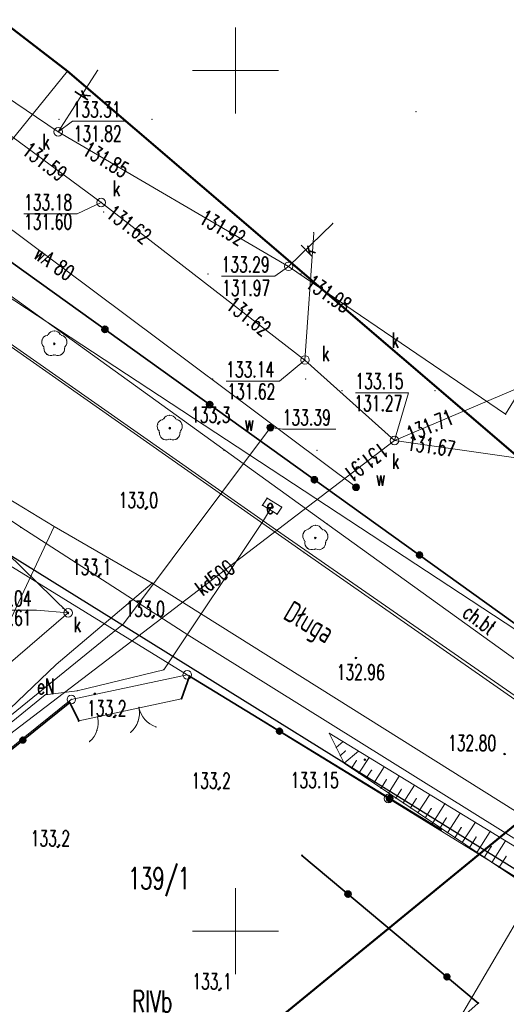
# Model space of a CAD drawing. Header units: metres. Extents: x 6429983 to 6430302, y 5950841 to 5951152.
# Tile 19 of 23: x 6430237 to 6430266, y 5950946 to 5951003. Entities that reach past the tile are written whole.
import ezdxf
from ezdxf.enums import TextEntityAlignment as Align

# ---------------------------------------------------------------- set-up
doc = ezdxf.new("R2010")
doc.units = ezdxf.units.M
doc.layers.get('0').update_dxf_attribs({"linetype": 'CONTINUOUS', "lineweight": 18})
for name, color, linetype, lineweight in [('BDOT500-KT-CR01-', 7, 'CONTINUOUS', 18), ('BDOT500-KT-KR01-', 7, 'CONTINUOUS', 18), ('BDOT500-KT-OK02-', 7, 'CONTINUOUS', 18), ('BDOT500-KT-OK04-', 7, 'CONTINUOUS', 18), ('BDOT500-KT-OK05_01-', 7, 'CONTINUOUS', 35), ('BDOT500-OB-OP-02-01-', 96, 'CONTINUOUS', 18), ('BDOT500-RT-PW01-', 7, 'CONTINUOUS', 18), ('BDOT500-RT-SKN-', 7, 'CONTINUOUS', 18), ('EGIB-D03-', 7, 'CONTINUOUS', 18), ('EGIB-KL-B-', 96, 'CONTINUOUS', 18), ('EGIB-KL-DR-', 96, 'CONTINUOUS', 18), ('EGIB-KL-R-RIVB-', 96, 'CONTINUOUS', 18), ('EMUIA-ADR-', 7, 'CONTINUOUS', 18), ('GESUT-SU-PC-', 212, 'CONTINUOUS', 18), ('GESUT-SU-PE-03-', 1, 'CONTINUOUS', 18), ('GESUT-SU-PE-04-', 1, 'CONTINUOUS', 18), ('GESUT-SU-PE-OP03_13-', 1, 'CONTINUOUS', 18), ('GESUT-SU-PE-US17_02-', 1, 'CONTINUOUS', 18), ('GESUT-SU-PK-01-', 36, 'CONTINUOUS', 18), ('GESUT-SU-PK-05-', 36, 'CONTINUOUS', 18), ('GESUT-SU-PK-PS01_05-', 36, 'CONTINUOUS', 18), ('GESUT-SU-PK-US05-', 36, 'CONTINUOUS', 18), ('GESUT-SU-PK-US15_05-', 36, 'CONTINUOUS', 18), ('GESUT-SU-PK-US22_01-', 36, 'CONTINUOUS', 18), ('GESUT-SU-PW-01-', 5, 'CONTINUOUS', 18), ('GESUT-SU-PW-PS01_08-', 5, 'CONTINUOUS', 18), ('GESUT-SU-PW-US25-', 5, 'CONTINUOUS', 18), ('GESUT-SUP-EP-01-', 1, 'CONTINUOUS', 25), ('siatka', 7, 'CONTINUOUS', 18), ('SKARPA', 7, 'CONTINUOUS', 18), ('zakres', 1, 'CONTINUOUS', 50)]:
    doc.layers.add(name, color=color, linetype=linetype, lineweight=lineweight)
doc.styles.get("Standard").update_dxf_attribs({"font": 'simplex.shx'})

msp = doc.modelspace()

# ---------------------------------------------------------------- linework, layer by layer
msp.add_point((6430260.5, 5950997.6))
at = {"layer": 'BDOT500-KT-CR01-', "lineweight": 18, "flags": 128}
for points in [[(6430219.84, 5951001.74), (6430219.56, 5950999.32), (6430234.59, 5950988.6), (6430255.31, 5950973.67), (6430273.42, 5950960.63)], [(6430227.33, 5950981.25), (6430230.4, 5950979.32), (6430233.65, 5950977.03), (6430239.47, 5950973.5), (6430245.16, 5950970.22), (6430268.25, 5950955.74), (6430278.073, 5950949.266)], [(6430207.57, 5950938.58), (6430205.65, 5950940.75), (6430224.43, 5950955.96), (6430236.96, 5950968.19), (6430239.47, 5950973.5), (6430245.16, 5950970.22), (6430239.57, 5950965.49), (6430227.04, 5950953.52)]]:
    msp.add_lwpolyline(points, dxfattribs=at)
at = {"layer": 'BDOT500-KT-CR01-'}
for p in [(6430255.31, 5950973.67), (6430239.47, 5950973.5), (6430239.47, 5950973.5), (6430245.16, 5950970.22), (6430245.16, 5950970.22), (6430239.57, 5950965.49)]:
    msp.add_point(p, dxfattribs=at)
at = {"layer": 'BDOT500-KT-KR01-', "lineweight": 18, "flags": 128}
msp.add_lwpolyline([(6430275.6, 5950961.15), (6430273.42, 5950960.63), (6430270.65, 5950960.62), (6430268.92, 5950961.57), (6430253.99, 5950971.99), (6430235.12, 5950985.23), (6430234.08, 5950985.95), (6430219.83, 5950995.92), (6430219.56, 5950999.32)], dxfattribs=at)
at = {"layer": 'BDOT500-KT-KR01-'}
msp.add_point((6430253.99, 5950971.99), dxfattribs=at)
at = {"layer": 'BDOT500-KT-OK02-', "linetype": 'Continuous', "lineweight": 18, "flags": 128}
msp.add_lwpolyline([(6430246.86, 5950963.5), (6430241.98, 5950962.45)], dxfattribs=at)
at = {"layer": 'BDOT500-KT-OK02-', "lineweight": 18}
for centre, start, end in [((6430242.92, 5950962.68), 311, 11), ((6430245.86, 5950963.28), 191, 251)]:
    msp.add_arc(centre, 1.5, start, end, dxfattribs=at)
at = {"layer": 'BDOT500-KT-OK02-'}
for p in [(6430246.86, 5950963.5), (6430244.388, 5950962.994), (6430244.392, 5950962.966), (6430241.98, 5950962.45), (6430244.338, 5950962.192), (6430244.728, 5950962.296), (6430245.372, 5950961.862), (6430243.904, 5950961.548)]:
    msp.add_point(p, dxfattribs=at)
at = {"layer": 'BDOT500-KT-OK04-', "linetype": 'Continuous', "lineweight": 18, "flags": 128}
msp.add_lwpolyline([(6430240.89, 5950962.21), (6430241.98, 5950962.45)], dxfattribs=at)
at = {"layer": 'BDOT500-KT-OK04-', "lineweight": 18}
msp.add_arc((6430240.52, 5950962.13), 1.5, 312, 12, dxfattribs=at)
at = {"layer": 'BDOT500-KT-OK04-'}
for p in [(6430240.89, 5950962.21), (6430241.98, 5950962.45), (6430241.987, 5950962.442), (6430241.947, 5950961.666), (6430241.524, 5950961.015)]:
    msp.add_point(p, dxfattribs=at)
at = {"layer": 'BDOT500-KT-OK05_01-', "linetype": 'Continuous', "lineweight": 35, "flags": 128}
for points in [[(6430228.12, 5951009.04), (6430221.28, 5951000.12), (6430275.6, 5950961.15), (6430284.48, 5950969.67)], [(6430261.95, 5950955.88), (6430247.32, 5950964.82), (6430246.86, 5950963.5)], [(6430240.89, 5950962.21), (6430240.37, 5950963.29), (6430222.6, 5950949), (6430203.6, 5950933.77), (6430206.91, 5950929.41), (6430206.71, 5950929.27)], [(6430253.86, 5950954.4), (6430264.11, 5950945.82), (6430251.02, 5950934.16), (6430246.88, 5950930.34), (6430243.57, 5950927.43), (6430224.12, 5950910.02)]]:
    msp.add_lwpolyline(points, dxfattribs=at)
at = {"layer": 'BDOT500-KT-OK05_01-', "lineweight": 35}
for centre, radius in [((6430242.41, 5950984.96), 0.18), ((6430242.41, 5950984.96), 0.1), ((6430242.41, 5950984.96), 0.05), ((6430248.5, 5950980.59), 0.18), ((6430248.5, 5950980.59), 0.1), ((6430248.5, 5950980.59), 0.05), ((6430254.59, 5950976.22), 0.18), ((6430254.59, 5950976.22), 0.1), ((6430254.59, 5950976.22), 0.05), ((6430260.69, 5950971.85), 0.17), ((6430260.69, 5950971.85), 0.1), ((6430260.69, 5950971.85), 0.05), ((6430252.56, 5950961.62), 0.17), ((6430252.56, 5950961.62), 0.1), ((6430252.56, 5950961.62), 0.05), ((6430237.64, 5950961.1), 0.17), ((6430237.64, 5950961.1), 0.1), ((6430237.64, 5950961.1), 0.05), ((6430258.96, 5950957.7), 0.18), ((6430258.96, 5950957.7), 0.1), ((6430258.96, 5950957.7), 0.05), ((6430256.54, 5950952.15), 0.18), ((6430256.54, 5950952.15), 0.1), ((6430256.54, 5950952.15), 0.05), ((6430262.29, 5950947.34), 0.17), ((6430262.29, 5950947.34), 0.1), ((6430262.29, 5950947.34), 0.05)]:
    msp.add_circle(centre, radius, dxfattribs=at)
at = {"layer": 'BDOT500-KT-OK05_01-'}
for p in [(6430242.41, 5950984.96), (6430242.41, 5950984.96), (6430242.41, 5950984.96), (6430248.5, 5950980.59), (6430248.5, 5950980.59), (6430248.5, 5950980.59), (6430254.59, 5950976.22), (6430254.59, 5950976.22), (6430254.59, 5950976.22), (6430260.69, 5950971.85), (6430260.69, 5950971.85), (6430260.69, 5950971.85), (6430247.32, 5950964.82), (6430240.37, 5950963.29), (6430246.86, 5950963.5), (6430240.89, 5950962.21), (6430252.56, 5950961.62), (6430252.56, 5950961.62), (6430252.56, 5950961.62), (6430237.64, 5950961.1), (6430237.64, 5950961.1), (6430237.64, 5950961.1), (6430258.96, 5950957.7), (6430258.96, 5950957.7), (6430258.96, 5950957.7), (6430261.95, 5950955.88), (6430253.86, 5950954.4), (6430256.54, 5950952.15), (6430256.54, 5950952.15), (6430256.54, 5950952.15), (6430262.29, 5950947.34), (6430262.29, 5950947.34), (6430262.29, 5950947.34), (6430264.11, 5950945.82)]:
    msp.add_point(p, dxfattribs=at)
at = {"layer": 'BDOT500-OB-OP-02-01-', "lineweight": 18}
for centre, radius in [((6430239.47, 5950984.12), 0.05), ((6430239.47, 5950984.12), 0.03), ((6430246.18, 5950979.22), 0.05), ((6430246.18, 5950979.22), 0.03), ((6430254.64, 5950972.84), 0.05), ((6430254.64, 5950972.84), 0.03)]:
    msp.add_circle(centre, radius, dxfattribs=at)
for centre, start, end in [((6430239.14, 5950984.23), 102, 223), ((6430239.47, 5950984.47), 29, 150), ((6430239.8, 5950984.23), 318, 77), ((6430239.27, 5950983.84), 175, 293), ((6430239.67, 5950983.84), 247, 6), ((6430246.18, 5950979.57), 29, 150), ((6430245.85, 5950979.33), 102, 223), ((6430246.51, 5950979.33), 318, 77), ((6430245.98, 5950978.94), 175, 293), ((6430246.38, 5950978.94), 247, 6), ((6430254.65, 5950973.18), 29, 148), ((6430254.31, 5950972.96), 100, 219), ((6430254.97, 5950972.94), 317, 75), ((6430254.43, 5950972.56), 171, 292), ((6430254.84, 5950972.56), 244, 5)]:
    msp.add_arc(centre, 0.4, start, end, dxfattribs=at)
at = {"layer": 'BDOT500-OB-OP-02-01-'}
for p in [(6430239.057, 5950984.621), (6430239.124, 5950984.67), (6430239.473, 5950984.87), (6430239.82, 5950984.664), (6430239.89, 5950984.62), (6430238.759, 5950984.35), (6430238.847, 5950983.957), (6430238.872, 5950983.875), (6430239.47, 5950984.12), (6430239.47, 5950984.12), (6430240.068, 5950983.882), (6430240.097, 5950983.962), (6430240.181, 5950984.35), (6430239.035, 5950983.516), (6430239.426, 5950983.472), (6430239.514, 5950983.472), (6430239.908, 5950983.518), (6430246.183, 5950979.97), (6430245.469, 5950979.45), (6430245.767, 5950979.721), (6430245.834, 5950979.77), (6430246.53, 5950979.764), (6430246.6, 5950979.72), (6430246.891, 5950979.45), (6430245.557, 5950979.057), (6430245.582, 5950978.975), (6430246.18, 5950979.22), (6430246.18, 5950979.22), (6430246.778, 5950978.982), (6430246.807, 5950979.062), (6430245.745, 5950978.616), (6430246.136, 5950978.572), (6430246.224, 5950978.572), (6430246.618, 5950978.618), (6430254.66, 5950973.58), (6430253.935, 5950973.1), (6430254.241, 5950973.354), (6430254.311, 5950973.392), (6430255, 5950973.374), (6430255.074, 5950973.326), (6430255.355, 5950973.05), (6430253.999, 5950972.708), (6430254.035, 5950972.623), (6430254.64, 5950972.84), (6430254.64, 5950972.84), (6430255.238, 5950972.595), (6430255.263, 5950972.667), (6430254.181, 5950972.247), (6430254.58, 5950972.189), (6430254.665, 5950972.2), (6430255.067, 5950972.23)]:
    msp.add_point(p, dxfattribs=at)
at = {"layer": 'BDOT500-RT-PW01-', "lineweight": 18}
for centre in [(6430248.99, 5950979.49), (6430244.78, 5950974.54), (6430242.07, 5950970.65), (6430245.18, 5950968.22), (6430257, 5950965.87), (6430241.82, 5950963.78), (6430242.95, 5950962.44), (6430257.52, 5950959.96), (6430265.64, 5950960.29), (6430249.01, 5950958.24), (6430239.67, 5950954.89), (6430249.06, 5950946.58)]:
    msp.add_circle(centre, 0.05, dxfattribs=at)
at = {"layer": 'BDOT500-RT-PW01-'}
for p in [(6430248.99, 5950979.49), (6430244.78, 5950974.54), (6430242.07, 5950970.65), (6430245.18, 5950968.22), (6430257, 5950965.87), (6430241.82, 5950963.78), (6430242.95, 5950962.44), (6430257.52, 5950959.96), (6430265.64, 5950960.29), (6430249.01, 5950958.24), (6430239.67, 5950954.89), (6430249.06, 5950946.58)]:
    msp.add_point(p, dxfattribs=at)
at = {"layer": 'BDOT500-RT-SKN-', "linetype": 'Continuous', "lineweight": 18, "flags": 128}
for points in [[(6430255.86, 5950960.66), (6430256.25, 5950961.01)], [(6430256.1, 5950960.2), (6430256.39, 5950960.47)], [(6430257.14, 5950960.46), (6430256.32, 5950959.75)], [(6430256.75, 5950959.46), (6430257.03, 5950959.91)], [(6430257.17, 5950959.17), (6430257.76, 5950960.08)], [(6430257.6, 5950958.89), (6430257.91, 5950959.35)], [(6430258.04, 5950958.6), (6430258.64, 5950959.55)], [(6430258.46, 5950958.3), (6430258.77, 5950958.8)], [(6430258.89, 5950958.02), (6430259.52, 5950959.01)], [(6430259.31, 5950957.73), (6430259.64, 5950958.24)], [(6430259.75, 5950957.45), (6430260.41, 5950958.48)], [(6430260.18, 5950957.16), (6430260.51, 5950957.69)], [(6430260.6, 5950956.88), (6430261.29, 5950957.93)], [(6430261.03, 5950956.59), (6430261.38, 5950957.12)], [(6430261.46, 5950956.29), (6430262.17, 5950957.4)], [(6430261.89, 5950956.01), (6430262.25, 5950956.57)], [(6430262.32, 5950955.72), (6430263.05, 5950956.86)], [(6430262.74, 5950955.43), (6430263.12, 5950956.02)], [(6430263.18, 5950955.15), (6430263.94, 5950956.33)], [(6430263.61, 5950954.86), (6430263.98, 5950955.46)], [(6430264.03, 5950954.57), (6430264.81, 5950955.79)], [(6430264.46, 5950954.28), (6430264.86, 5950954.91)], [(6430264.89, 5950953.99), (6430265.69, 5950955.25)], [(6430265.32, 5950953.71), (6430265.73, 5950954.34)]]:
    msp.add_lwpolyline(points, dxfattribs=at)
at = {"layer": 'BDOT500-RT-SKN-'}
for p in [(6430255.45, 5950961.5), (6430255.45, 5950961.5), (6430256.25, 5950961.01), (6430255.86, 5950960.66), (6430256.39, 5950960.47), (6430257.14, 5950960.46), (6430256.1, 5950960.2), (6430257.03, 5950959.91), (6430257.76, 5950960.08), (6430256.32, 5950959.75), (6430256.32, 5950959.75), (6430256.75, 5950959.46), (6430257.91, 5950959.35), (6430258.64, 5950959.55), (6430257.17, 5950959.17), (6430257.6, 5950958.89), (6430258.77, 5950958.8), (6430259.52, 5950959.01), (6430258.04, 5950958.6), (6430258.46, 5950958.3), (6430259.64, 5950958.24), (6430260.41, 5950958.48), (6430258.89, 5950958.02), (6430259.31, 5950957.73), (6430260.51, 5950957.69), (6430261.29, 5950957.93), (6430259.75, 5950957.45), (6430260.18, 5950957.16), (6430261.38, 5950957.12), (6430262.17, 5950957.4), (6430260.6, 5950956.88), (6430261.03, 5950956.59), (6430262.25, 5950956.57), (6430263.05, 5950956.86), (6430261.46, 5950956.29), (6430261.89, 5950956.01), (6430263.12, 5950956.02), (6430263.94, 5950956.33), (6430262.32, 5950955.72), (6430262.74, 5950955.43), (6430263.98, 5950955.46), (6430264.81, 5950955.79), (6430263.18, 5950955.15), (6430263.61, 5950954.86), (6430264.86, 5950954.91), (6430265.69, 5950955.25), (6430264.03, 5950954.57), (6430264.46, 5950954.28), (6430265.73, 5950954.34), (6430264.89, 5950953.99), (6430265.32, 5950953.71)]:
    msp.add_point(p, dxfattribs=at)
at = {"layer": 'EGIB-D03-', "linetype": 'Continuous', "lineweight": 18, "flags": 128}
for points in [[(6430276.065, 5950947.142), (6430267.44, 5950952.44), (6430258.89, 5950957.7), (6430247.2, 5950964.89), (6430236.78, 5950971.3), (6430230.57, 5950975.48), (6430218.99, 5950983.1), (6430198.5, 5950998.82), (6430186.81, 5951007.51), (6430140.63, 5951050.42), (6430189.65, 5951077.09), (6430178.19, 5951055.25), (6430178.51, 5951040.17), (6430182.15, 5951033.07), (6430184.31, 5951028.33), (6430192.97, 5951019.24), (6430198.29, 5951014.83), (6430211.56, 5951003.39), (6430219.04, 5950998.5), (6430268.89, 5950965.8), (6430277.56, 5950960.84), (6430284.713, 5950956.292)], [(6430271.874, 5950986.706), (6430268.25, 5950981.95), (6430284.48, 5950969.67), (6430277.56, 5950960.84), (6430268.89, 5950965.8), (6430219.04, 5950998.5), (6430244.51, 5951030.95), (6430253.542, 5951034.684)]]:
    msp.add_lwpolyline(points, dxfattribs=at)
for points in [[(6430247.2, 5950964.89), (6430240.46, 5950963.46), (6430227.06, 5950952.69), (6430203.47, 5950933.73), (6430181.82, 5950916.33), (6430182.32, 5950911.85), (6430180.08, 5950909.85), (6430173.63, 5950917.1), (6430230.66, 5950962.69), (6430236.78, 5950971.3)], [(6430227.06, 5950952.69), (6430240.46, 5950963.46), (6430247.2, 5950964.89), (6430258.89, 5950957.7), (6430267.44, 5950952.44), (6430262.89, 5950944.69), (6430246.88, 5950930.34)]]:
    msp.add_lwpolyline(points, close=True, dxfattribs=at)
at = {"layer": 'EGIB-D03-', "lineweight": 18}
for centre in [(6430247.2, 5950964.89), (6430247.2, 5950964.89), (6430247.2, 5950964.89), (6430240.46, 5950963.46), (6430240.46, 5950963.46), (6430258.89, 5950957.7), (6430258.89, 5950957.7)]:
    msp.add_circle(centre, 0.25, dxfattribs=at)
at = {"layer": 'EGIB-D03-'}
for p in [(6430247.2, 5950964.89), (6430247.2, 5950964.89), (6430247.2, 5950964.89), (6430247.2, 5950964.89), (6430247.2, 5950964.89), (6430247.2, 5950964.89), (6430240.46, 5950963.46), (6430240.46, 5950963.46), (6430240.46, 5950963.46), (6430240.46, 5950963.46), (6430258.89, 5950957.7), (6430258.89, 5950957.7), (6430258.89, 5950957.7), (6430258.89, 5950957.7)]:
    msp.add_point(p, dxfattribs=at)
at = {"layer": 'EGIB-KL-B-', "lineweight": 18, "flags": 128}
msp.add_lwpolyline([(6430271.874, 5950986.706), (6430268.25, 5950981.95), (6430284.48, 5950969.67), (6430277.56, 5950960.84), (6430268.89, 5950965.8), (6430219.04, 5950998.5), (6430244.51, 5951030.95), (6430253.542, 5951034.684)], dxfattribs=at)
at = {"layer": 'EGIB-KL-DR-', "lineweight": 18, "flags": 128}
msp.add_lwpolyline([(6430276.065, 5950947.142), (6430267.44, 5950952.44), (6430258.89, 5950957.7), (6430247.2, 5950964.89), (6430236.78, 5950971.3), (6430230.57, 5950975.48), (6430218.99, 5950983.1), (6430198.5, 5950998.82), (6430186.81, 5951007.51), (6430153.92, 5951038.07), (6430140.63, 5951050.42), (6430189.65, 5951077.09), (6430178.19, 5951055.25), (6430178.51, 5951040.17), (6430182.15, 5951033.07), (6430184.31, 5951028.33), (6430192.97, 5951019.24), (6430198.29, 5951014.83), (6430211.56, 5951003.39), (6430219.04, 5950998.5), (6430268.89, 5950965.8), (6430277.56, 5950960.84), (6430284.713, 5950956.292)], dxfattribs=at)
at = {"layer": 'EGIB-KL-DR-'}
for p in [(6430247.2, 5950964.89), (6430258.89, 5950957.7)]:
    msp.add_point(p, dxfattribs=at)
at = {"layer": 'EGIB-KL-R-RIVB-', "lineweight": 18, "flags": 128}
for points in [[(6430230.66, 5950962.69), (6430236.78, 5950971.3), (6430247.2, 5950964.89), (6430240.46, 5950963.46), (6430227.06, 5950952.69), (6430203.47, 5950933.73), (6430181.82, 5950916.33), (6430182.32, 5950911.85), (6430180.08, 5950909.85), (6430173.63, 5950917.1)], [(6430258.89, 5950957.7), (6430267.44, 5950952.44), (6430262.89, 5950944.69), (6430246.88, 5950930.34), (6430227.06, 5950952.69), (6430240.46, 5950963.46), (6430247.2, 5950964.89)]]:
    msp.add_lwpolyline(points, close=True, dxfattribs=at)
at = {"layer": 'EGIB-KL-R-RIVB-'}
for p in [(6430247.2, 5950964.89), (6430247.2, 5950964.89), (6430240.46, 5950963.46), (6430240.46, 5950963.46), (6430258.89, 5950957.7)]:
    msp.add_point(p, dxfattribs=at)
at = {"layer": 'GESUT-SU-PC-', "linetype": 'Continuous', "lineweight": 18, "flags": 128}
msp.add_lwpolyline([(6430195.27, 5950976.54), (6430210.33, 5950963.06), (6430240.23, 5950999.96)], dxfattribs=at)
at = {"layer": 'GESUT-SU-PC-'}
msp.add_point((6430240.23, 5950999.96), dxfattribs=at)
at = {"layer": 'GESUT-SU-PE-03-', "linetype": 'Continuous', "lineweight": 18, "flags": 128}
msp.add_lwpolyline([(6430277.169, 5950948.31), (6430268.7, 5950953.83), (6430247.29, 5950967.17), (6430237.52, 5950973.46), (6430217.64, 5950986.83), (6430213.9, 5950990.59), (6430213.72, 5950991.22), (6430213.76, 5950992.07), (6430237.72, 5951022.59), (6430244.39, 5951031.11), (6430252.602, 5951036.38)], dxfattribs=at)
at = {"layer": 'GESUT-SU-PE-03-'}
for p in [(6430237.52, 5950973.46), (6430247.29, 5950967.17)]:
    msp.add_point(p, dxfattribs=at)
at = {"layer": 'GESUT-SU-PE-04-', "linetype": 'Continuous', "lineweight": 18, "flags": 128}
for points in [[(6430282.603, 5950954.059), (6430279.59, 5950955.72), (6430270.69, 5950960.6), (6430252.39, 5950973.29), (6430217.33, 5950997.85), (6430207.85, 5951005.34)], [(6430252.13, 5950974.69), (6430251.62, 5950973.86), (6430245.83, 5950965.19), (6430240.8, 5950963.97), (6430238.94, 5950963.73), (6430232.78, 5950958.74), (6430232.04, 5950958.71), (6430231.36, 5950958.25), (6430231.22, 5950957.47), (6430226.42, 5950953.75), (6430226.4, 5950953.42), (6430226.97, 5950952.86)]]:
    msp.add_lwpolyline(points, dxfattribs=at)
at = {"layer": 'GESUT-SU-PE-04-'}
for p in [(6430252.13, 5950974.69), (6430251.62, 5950973.86), (6430252.39, 5950973.29), (6430245.83, 5950965.19), (6430240.8, 5950963.97), (6430238.94, 5950963.73)]:
    msp.add_point(p, dxfattribs=at)
at = {"layer": 'GESUT-SU-PE-OP03_13-', "linetype": 'Continuous', "lineweight": 18, "flags": 128}
for points in [[(6430251.62, 5950973.86), (6430245.83, 5950965.19)], [(6430240.8, 5950963.97), (6430238.94, 5950963.73)]]:
    msp.add_lwpolyline(points, dxfattribs=at)
at = {"layer": 'GESUT-SU-PE-OP03_13-'}
for p in [(6430251.62, 5950973.86), (6430245.83, 5950965.19), (6430240.8, 5950963.97), (6430238.94, 5950963.73)]:
    msp.add_point(p, dxfattribs=at)
at = {"layer": 'GESUT-SU-PE-US17_02-', "linetype": 'Continuous', "lineweight": 18, "flags": 128}
for points in [[(6430251.57, 5950974.74), (6430251.84, 5950975.16)], [(6430252.42, 5950974.22), (6430251.57, 5950974.74)], [(6430252.69, 5950974.64), (6430251.84, 5950975.16)], [(6430252.69, 5950974.64), (6430252.42, 5950974.22)]]:
    msp.add_lwpolyline(points, dxfattribs=at)
at = {"layer": 'GESUT-SU-PE-US17_02-'}
for p in [(6430251.57, 5950974.74), (6430251.57, 5950974.74), (6430251.84, 5950975.16), (6430251.84, 5950975.16), (6430252.42, 5950974.22), (6430252.42, 5950974.22), (6430252.69, 5950974.64), (6430252.69, 5950974.64)]:
    msp.add_point(p, dxfattribs=at)
at = {"layer": 'GESUT-SU-PK-01-', "linetype": 'Continuous', "lineweight": 18, "flags": 128}
for points in [[(6430254.04, 5950983.18), (6430242.2, 5950992.33), (6430223.72, 5951005.99), (6430228.12, 5951009.04)], [(6430259.24, 5950978.5), (6430254.04, 5950983.18), (6430254.55, 5950990.57)], [(6430267.92, 5950982.19), (6430259.24, 5950978.5)], [(6430127.76, 5950885.73), (6430151.65, 5950903.53), (6430163.59, 5950904.25), (6430182.24, 5950918.48), (6430202.05, 5950933.12), (6430232.18, 5950957.87), (6430259.24, 5950978.5), (6430275.92, 5950976.12), (6430284.54, 5950971.88), (6430285.702, 5950973.461)]]:
    msp.add_lwpolyline(points, dxfattribs=at)
at = {"layer": 'GESUT-SU-PK-01-', "linetype": 'Continuous', "lineweight": 13, "flags": 128}
for points in [[(6430237.708, 5950991.665), (6430240.802, 5950991.665), (6430242.2, 5950992.33)], [(6430249.458, 5950981.955), (6430252.552, 5950981.955), (6430254.04, 5950983.18)], [(6430256.968, 5950981.275), (6430260.062, 5950981.275), (6430259.24, 5950978.5)], [(6430235.348, 5950968.645), (6430238.442, 5950968.645), (6430240.27, 5950968.49)]]:
    msp.add_lwpolyline(points, dxfattribs=at)
at = {"layer": 'GESUT-SU-PK-01-'}
for p in [(6430242.2, 5950992.33), (6430254.55, 5950990.57), (6430254.04, 5950983.18), (6430254.04, 5950983.18), (6430259.24, 5950978.5), (6430259.24, 5950978.5), (6430259.24, 5950978.5)]:
    msp.add_point(p, dxfattribs=at)
at = {"layer": 'GESUT-SU-PK-05-', "linetype": 'Continuous', "lineweight": 18, "flags": 128}
for points in [[(6430227.86, 5951004.46), (6430239.7, 5950996.44)], [(6430239.7, 5950996.44), (6430241.99, 5951000)], [(6430239.7, 5950996.44), (6430253.09, 5950988.62), (6430265.7, 5950980.03), (6430267.18, 5950982.46)], [(6430255.65, 5950991.11), (6430253.09, 5950988.62)], [(6430216.45, 5950948), (6430240.27, 5950968.49), (6430230.45, 5950978.07)]]:
    msp.add_lwpolyline(points, dxfattribs=at)
at = {"layer": 'GESUT-SU-PK-05-', "linetype": 'Continuous', "lineweight": 13, "flags": 128}
for points in [[(6430243.622, 5950997.055), (6430240.528, 5950997.055), (6430239.7, 5950996.44)], [(6430249.188, 5950988.055), (6430252.282, 5950988.055), (6430253.09, 5950988.62)]]:
    msp.add_lwpolyline(points, dxfattribs=at)
at = {"layer": 'GESUT-SU-PK-05-'}
for p in [(6430241.99, 5951000), (6430239.75, 5950997.17), (6430245.15, 5950997.17), (6430239.7, 5950996.44), (6430239.7, 5950996.44), (6430239.7, 5950996.44), (6430255.65, 5950991.11), (6430253.09, 5950988.62), (6430253.09, 5950988.62), (6430248.41, 5950988.17), (6430253.81, 5950988.17), (6430265.7, 5950980.03), (6430240.27, 5950968.49)]:
    msp.add_point(p, dxfattribs=at)
at = {"layer": 'GESUT-SU-PK-PS01_05-', "lineweight": 18}
for radius in [0.05, 0.03]:
    msp.add_circle((6430240.27, 5950968.49), radius, dxfattribs=at)
at = {"layer": 'GESUT-SU-PK-PS01_05-'}
for p in [(6430239.97, 5950968.76), (6430240.27, 5950968.49), (6430240.27, 5950968.49)]:
    msp.add_point(p, dxfattribs=at)
at = {"layer": 'GESUT-SU-PK-US05-'}
for p in [(6430242.33, 5950991.78), (6430248.68, 5950982.07), (6430254.08, 5950982.07), (6430256.19, 5950981.39), (6430261.59, 5950981.39)]:
    msp.add_point(p, dxfattribs=at)
at = {"layer": 'GESUT-SU-PK-US15_05-', "lineweight": 18}
msp.add_circle((6430240.27, 5950968.49), 0.25, dxfattribs=at)
at = {"layer": 'GESUT-SU-PK-US15_05-'}
msp.add_point((6430240.27, 5950968.49), dxfattribs=at)
at = {"layer": 'GESUT-SU-PK-US22_01-', "lineweight": 18}
for centre in [(6430239.7, 5950996.44), (6430242.2, 5950992.33), (6430253.09, 5950988.62), (6430254.04, 5950983.18), (6430259.24, 5950978.5)]:
    msp.add_circle(centre, 0.25, dxfattribs=at)
at = {"layer": 'GESUT-SU-PK-US22_01-'}
for p in [(6430239.7, 5950996.44), (6430242.2, 5950992.33), (6430253.09, 5950988.62), (6430254.04, 5950983.18), (6430259.24, 5950978.5)]:
    msp.add_point(p, dxfattribs=at)
at = {"layer": 'GESUT-SU-PW-01-', "linetype": 'Continuous', "lineweight": 18, "flags": 128}
for points in [[(6430257.01, 5950975.79), (6430222.79, 5951001.36), (6430228.65, 5951008.65)], [(6430252.14, 5950979.43), (6430252.03, 5950979.25), (6430243.5, 5950967.86), (6430223.02, 5950951.23), (6430224.24, 5950949.73)]]:
    msp.add_lwpolyline(points, dxfattribs=at)
at = {"layer": 'GESUT-SU-PW-01-'}
for p in [(6430252.14, 5950979.43), (6430252.03, 5950979.25), (6430257.01, 5950975.79), (6430243.5, 5950967.86)]:
    msp.add_point(p, dxfattribs=at)
at = {"layer": 'GESUT-SU-PW-PS01_08-', "linetype": 'Continuous', "lineweight": 13, "flags": 128}
msp.add_lwpolyline([(6430255.834, 5950979.165), (6430252.74, 5950979.165), (6430252.03, 5950979.25)], dxfattribs=at)
at = {"layer": 'GESUT-SU-PW-PS01_08-', "lineweight": 18}
for radius in [0.05, 0.03]:
    msp.add_circle((6430252.03, 5950979.25), radius, dxfattribs=at)
at = {"layer": 'GESUT-SU-PW-PS01_08-'}
for p in [(6430252.03, 5950979.25), (6430252.03, 5950979.25), (6430249.34, 5950977.93), (6430254.74, 5950977.93)]:
    msp.add_point(p, dxfattribs=at)
at = {"layer": 'GESUT-SU-PW-US25-', "lineweight": 18}
for centre, radius in [((6430252.03, 5950979.25), 0.2), ((6430252.03, 5950979.25), 0.18), ((6430252.03, 5950979.25), 0.15), ((6430252.03, 5950979.25), 0.13), ((6430252.03, 5950979.25), 0.1), ((6430252.03, 5950979.25), 0.08), ((6430252.03, 5950979.25), 0.05), ((6430252.03, 5950979.25), 0.03), ((6430257.01, 5950975.79), 0.2), ((6430257.01, 5950975.79), 0.18), ((6430257.01, 5950975.79), 0.15), ((6430257.01, 5950975.79), 0.13), ((6430257.01, 5950975.79), 0.1), ((6430257.01, 5950975.79), 0.08), ((6430257.01, 5950975.79), 0.05), ((6430257.01, 5950975.79), 0.03)]:
    msp.add_circle(centre, radius, dxfattribs=at)
at = {"layer": 'GESUT-SU-PW-US25-'}
for p in [(6430252.03, 5950979.25), (6430252.03, 5950979.25), (6430252.03, 5950979.25), (6430252.03, 5950979.25), (6430252.03, 5950979.25), (6430252.03, 5950979.25), (6430252.03, 5950979.25), (6430252.03, 5950979.25), (6430257.01, 5950975.79), (6430257.01, 5950975.79), (6430257.01, 5950975.79), (6430257.01, 5950975.79), (6430257.01, 5950975.79), (6430257.01, 5950975.79), (6430257.01, 5950975.79), (6430257.01, 5950975.79)]:
    msp.add_point(p, dxfattribs=at)
at = {"layer": 'GESUT-SUP-EP-01-', "lineweight": 25, "flags": 128}
msp.add_lwpolyline([(6430196.426, 5951093.713), (6430188.29, 5951075.38), (6430179.48, 5951058.93), (6430167.99, 5951053.51), (6430155.93, 5951036.9), (6430170.79, 5951023.92), (6430186.38, 5951010.83), (6430206.27, 5950994.59), (6430207.16, 5950992.75), (6430216.08, 5950985.87), (6430231.84, 5950974.98), (6430275.55, 5950947.83), (6430276.292, 5950947.382)], dxfattribs=at)
at = {"layer": 'siatka', "color": 7, "linetype": 'Continuous', "lineweight": 13, "flags": 128}
for points in [[(6430250, 5950997.5), (6430250, 5951002.5)], [(6430247.5, 5951000), (6430252.5, 5951000)], [(6430250, 5950947.5), (6430250, 5950952.5)], [(6430247.5, 5950950), (6430252.5, 5950950)]]:
    msp.add_lwpolyline(points, dxfattribs=at)
at = {"layer": 'SKARPA', "lineweight": 18, "flags": 128}
for points in [[(6430255.45, 5950961.5), (6430268.62, 5950953.47), (6430276.988, 5950948.119)], [(6430275.901, 5950946.968), (6430267.63, 5950952.16), (6430256.32, 5950959.75), (6430255.45, 5950961.5)]]:
    msp.add_lwpolyline(points, dxfattribs=at)
at = {"layer": 'zakres', "lineweight": 50, "flags": 128}
msp.add_lwpolyline([(6430041, 5950994.6), (6430050.861, 5951004.14), (6430164.541, 5951091.89), (6430190.8, 5951065.9), (6430193.4, 5951043.2), (6430213.25, 5951020.73), (6430240.23, 5950999.96), (6430279.1, 5950966.7), (6430239.4, 5950934.2), (6430190.3, 5950903.9), (6430153, 5950886.1), (6430128, 5950869.7), (6430121.5, 5950865.8), (6430105.6, 5950898.2), (6430088, 5950933.3)], close=True, dxfattribs=at)

# ---------------------------------------------------------------- texts
at = {"layer": 'BDOT500-KT-KR01-', "lineweight": 18, "width": 0.66}
msp.add_text('ch.bt', height=0.9, rotation=-36.1, dxfattribs=at).set_placement((6430263.654, 5950969.056), align=Align.TOP_LEFT)
at = {"layer": 'BDOT500-RT-PW01-', "lineweight": 18, "width": 0.66}
for s, p in [('133.3', (6430247.417, 5950980.44)), ('133.0', (6430243.207, 5950975.49)), ('133.1', (6430240.497, 5950971.6)), ('133.0', (6430243.607, 5950969.17)), ('132.96', (6430255.878, 5950965.49)), ('133.2', (6430241.377, 5950963.39)), ('132.80', (6430262.348, 5950961.38)), ('133.2', (6430247.437, 5950959.19)), ('133.15', (6430253.208, 5950959.22)), ('133.2', (6430238.097, 5950955.84)), ('133.1', (6430247.487, 5950947.53))]:
    msp.add_text(s, height=0.9, dxfattribs=at).set_placement(p, align=Align.TOP_LEFT)
at = {"layer": 'EGIB-D03-', "lineweight": 25, "width": 0.66}
msp.add_text('139/1', height=1.25, dxfattribs=at).set_placement((6430243.756, 5950953.695), align=Align.TOP_LEFT)
at = {"layer": 'EGIB-KL-R-RIVB-', "lineweight": 25, "width": 0.66}
msp.add_text('RIVb', height=1.25, dxfattribs=at).set_placement((6430243.999, 5950946.545), align=Align.TOP_LEFT)
at = {"layer": 'EMUIA-ADR-', "lineweight": 25, "width": 0.66}
msp.add_text('Długa', height=1.25, rotation=-30.5, dxfattribs=at).set_placement((6430253.332, 5950969.256), align=Align.TOP_LEFT)
at = {"layer": 'GESUT-SU-PE-04-', "lineweight": 18, "width": 0.66}
msp.add_text('eN', height=0.9, dxfattribs=at).set_placement((6430238.476, 5950964.67), align=Align.TOP_LEFT)
at = {"layer": 'GESUT-SU-PE-US17_02-', "lineweight": 18, "width": 0.66}
msp.add_text('e', height=0.9, dxfattribs=at).set_placement((6430251.78, 5950975.14), align=Align.TOP_LEFT)
at = {"layer": 'GESUT-SU-PK-01-', "lineweight": 18, "width": 0.66}
for s, rotation, p in [('131.59', -37.1, (6430238.068, 5950995.908)), ('131.62', -36.9, (6430242.963, 5950992.254)), ('131.62', -37.7, (6430249.935, 5950986.922)), ('131.71', 23, (6430259.835, 5950979.242)), ('131.67', -8.1, (6430260.06, 5950978.836)), ('131.91', -142.6, (6430258.981, 5950977.738)), ('kd500', 37.2, (6430247.563, 5950970.154))]:
    msp.add_text(s, height=0.9, rotation=rotation, dxfattribs=at).set_placement(p, align=Align.TOP_LEFT)
for s, p in [('k', (6430242.875, 5950993.6)), ('133.18', (6430237.708, 5950992.79)), ('131.60', (6430237.708, 5950991.67)), ('k', (6430255.035, 5950984.01)), ('133.14', (6430249.458, 5950983.08)), ('133.15', (6430256.968, 5950982.4)), ('131.62', (6430249.52, 5950981.8)), ('131.27', (6430256.9, 5950981.11)), ('k', (6430259.095, 5950977.75)), ('133.04', (6430235.348, 5950969.77))]:
    msp.add_text(s, height=0.9, dxfattribs=at).set_placement(p, align=Align.TOP_LEFT)
at = {"layer": 'GESUT-SU-PK-05-', "lineweight": 18, "width": 0.66}
for s, rotation, p in [('k', 57.1, (6430240.611, 5950998.701)), ('131.85', -30.3, (6430241.488, 5950995.919)), ('131.92', -30.3, (6430248.268, 5950991.959)), ('k', 44.7, (6430253.74, 5950989.778)), ('131.98', -34.3, (6430254.515, 5950988.195))]:
    msp.add_text(s, height=0.9, rotation=rotation, dxfattribs=at).set_placement(p, align=Align.TOP_LEFT)
for s, p in [('133.31', (6430240.528, 5950998.18)), ('131.82', (6430240.59, 5950996.78)), ('k', (6430238.785, 5950996.31)), ('133.29', (6430249.188, 5950989.18)), ('131.97', (6430249.22, 5950987.81)), ('k', (6430259.075, 5950984.78))]:
    msp.add_text(s, height=0.9, dxfattribs=at).set_placement(p, align=Align.TOP_LEFT)
at = {"layer": 'GESUT-SU-PK-PS01_05-', "lineweight": 18, "width": 0.66}
msp.add_text('131.61', height=0.9, dxfattribs=at).set_placement((6430235.348, 5950968.65), align=Align.TOP_LEFT)
at = {"layer": 'GESUT-SU-PK-US15_05-', "lineweight": 18, "width": 0.66}
msp.add_text('k', height=0.9, dxfattribs=at).set_placement((6430240.605, 5950968.26), align=Align.TOP_LEFT)
at = {"layer": 'GESUT-SU-PW-01-', "lineweight": 18, "width": 0.66}
msp.add_text('wA 80', height=0.9, rotation=-34.7, dxfattribs=at).set_placement((6430238.721, 5950989.875), align=Align.TOP_LEFT)
msp.add_text('w', height=0.9, dxfattribs=at).set_placement((6430258.166, 5950976.77), align=Align.TOP_LEFT)
at = {"layer": 'GESUT-SU-PW-PS01_08-', "lineweight": 18, "width": 0.66}
msp.add_text('133.39', height=0.9, dxfattribs=at).set_placement((6430252.74, 5950980.29), align=Align.TOP_LEFT)
at = {"layer": 'GESUT-SU-PW-US25-', "lineweight": 18, "width": 0.66}
msp.add_text('w', height=0.9, dxfattribs=at).set_placement((6430250.526, 5950979.96), align=Align.TOP_LEFT)

doc.saveas('drawing.dxf')
